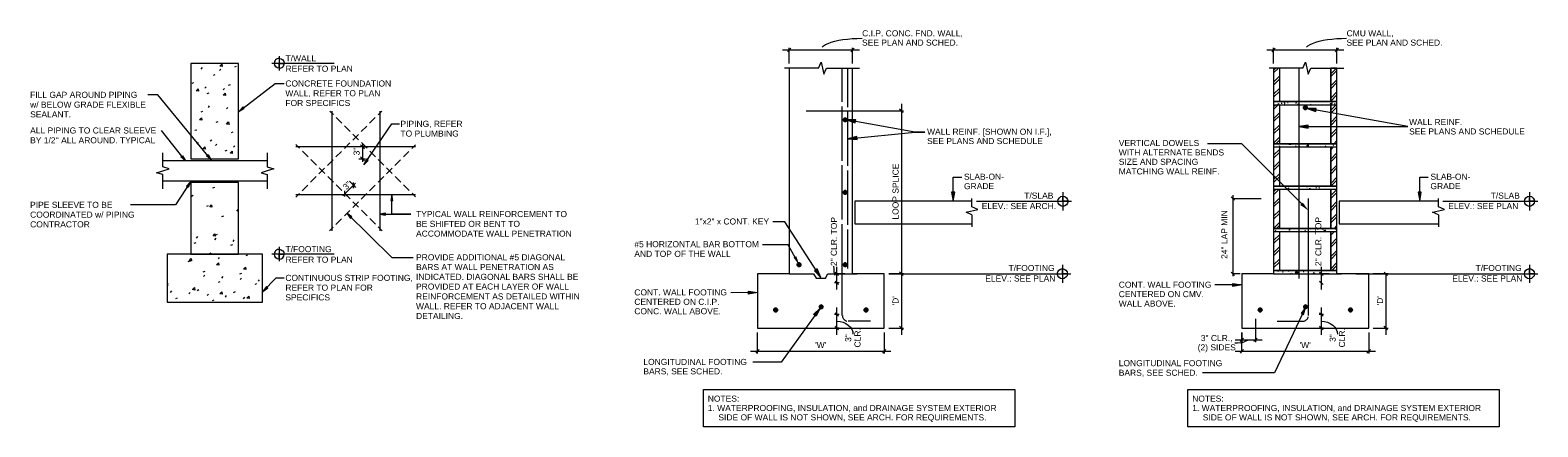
# Model space of a CAD drawing. Header units: inches. Extents: x 2 to 104, y 0 to 81.
# Tile 7 of 8: x 72.33 to 96.82, y 0 to 6.44. Entities that reach past the tile are written whole.
import ezdxf

# ---------------------------------------------------------------- set-up
doc = ezdxf.new("R2010")
doc.units = ezdxf.units.IN
doc.header["$MEASUREMENT"] = 0
doc.linetypes.add('Dash 1_8_', pattern=[0.25, 0.125, -0.125])
doc.layers.add('A-DETL', color=7, linetype='Continuous', lineweight=18, true_color=0x00a600)
for name, color, linetype, lineweight in [('A-DETL-GENF', 7, 'Continuous', 18), ('A-DETL-THIN', 7, 'Continuous', 18), ('G-ANNO-TEXT', 7, 'Continuous', 9)]:
    doc.layers.add(name, color=color, linetype=linetype, lineweight=lineweight)
doc.styles.add('Arial', font='Arial.ttf', dxfattribs={"height": 0.098425})
pattern_1 = [(45, (91.08267, 0), (-0.098995, 0.098995), []), (45, (91.08267, 0.15), (-0.098995, 0.098995), [])]
pattern_2 = [(50, (91.08267, 0), (0.286846, -0.025301), [0.03, -0.33]), (355, (91.08267, 0), (-0.055977, 0.301024), [0.024, -0.264]), (100.451, (91.10667, -0.002), (0.231849, 0.275629), [0.025, -0.28]), (46.184, (91.08267, 0.08), (0.427136, -0.066141), [0.045, -0.495]), (96.636, (91.11867, 0.074), (0.37346, 0.38977), [0.038, -0.421]), (351.184, (91.08267, 0.08), (0.37408, 0.389267), [0.036, -0.396]), (21, (91.12267, 0.06), (0.238616, -0.161194), [0.03, -0.33]), (326, (91.12267, 0.06), (0.096981, 0.29042), [0.024, -0.264]), (71.451, (91.14267, 0.047), (0.336407, 0.128668), [0.025, -0.28]), (37.5, (91.08267, 0), (0.0047326, 0.1334601), [0.013, -0.248, 0.013, -0.255, -0.265]), (37.5, (91.08267, 0), (0.0047326, 0.1334601), [-0.529, 0.013, -0.252]), (7.5, (91.08267, 0), (0.1052654, 0.1580924), [0.013, -0.14, 0.013, -0.242, -0.101]), (7.5, (91.08267, 0), (0.1052654, 0.1580924), [-0.408, 0.013, -0.088]), (327.5, (90.99367, 0), (0.2135185, -0.0091575), [0.013, -0.087, 0.013, -0.299, -0.414]), (327.5, (90.99367, 0), (0.2135185, -0.0091575), [-0.412, 0.013, -0.401]), (317.5, (90.95367, 0), (0.2332406, 0.03991), [0.013, -0.117, 0.013, -0.194, -0.294]), (317.5, (90.95367, 0), (0.2332406, 0.03991), [-0.337, 0.013, -0.281])]

msp = doc.modelspace()

# ---------------------------------------------------------------- hatches: boundary and pattern name
at = {"layer": 'A-DETL-GENF'}
h = msp.add_hatch(dxfattribs=at)
h.set_pattern_fill('FP_1', color=256, style=0, pattern_type=2)
h.set_pattern_definition(pattern_1)
h.paths.add_polyline_path([(92.524, 2.537), (92.624, 2.537), (92.624, 3.173), (92.524, 3.173)], flags=0)
h.paths.add_polyline_path([(92.624, 3.223), (92.624, 3.86), (92.524, 3.86), (92.524, 3.223)], flags=0)
h.paths.add_polyline_path([(92.524, 3.91), (92.624, 3.91), (92.624, 4.546), (92.524, 4.546)], flags=0)
h.paths.add_polyline_path([(92.624, 4.596), (92.624, 5.232), (92.524, 5.232), (92.524, 4.596)], flags=0)
h.paths.add_polyline_path([(92.524, 5.282), (92.624, 5.282), (92.624, 5.827), (92.524, 5.827)], flags=0)
h = msp.add_hatch(dxfattribs=at)
h.set_pattern_fill('FP_1', color=256, style=0, pattern_type=2)
h.set_pattern_definition(pattern_1)
h.paths.add_polyline_path([(93.453, 2.537), (93.553, 2.537), (93.553, 3.173), (93.453, 3.173)], flags=0)
h.paths.add_polyline_path([(93.553, 3.223), (93.553, 3.86), (93.453, 3.86), (93.453, 3.223)], flags=0)
h.paths.add_polyline_path([(93.453, 3.91), (93.553, 3.91), (93.553, 4.546), (93.453, 4.546)], flags=0)
h.paths.add_polyline_path([(93.553, 4.596), (93.553, 5.232), (93.453, 5.232), (93.453, 4.596)], flags=0)
h.paths.add_polyline_path([(93.453, 5.282), (93.553, 5.282), (93.553, 5.827), (93.453, 5.827)], flags=0)
for points in [[(75.721, 5.124), (75.809, 5.171), (75.788, 5.197)], [(93.041, 5.154), (93.049, 5.155), (93.057, 5.158), (93.063, 5.163), (93.068, 5.169), (93.071, 5.177), (93.072, 5.185), (93.071, 5.193), (93.068, 5.201), (93.063, 5.207), (93.057, 5.212), (93.049, 5.215), (93.041, 5.216), (93.033, 5.215), (93.026, 5.212), (93.019, 5.207), (93.014, 5.201), (93.011, 5.193), (93.01, 5.185), (93.011, 5.177), (93.014, 5.169), (93.019, 5.163), (93.026, 5.158), (93.033, 5.155)], [(93.208, 5.121), (93.218, 5.172), (93.07, 5.171), (93.093, 5.163)], [(85.568, 4.956), (85.576, 4.957), (85.584, 4.96), (85.59, 4.965), (85.595, 4.971), (85.598, 4.979), (85.599, 4.985), (85.591, 4.988), (85.599, 4.988), (85.598, 4.995), (85.595, 5.002), (85.59, 5.009), (85.584, 5.014), (85.576, 5.017), (85.568, 5.018), (85.56, 5.017), (85.553, 5.014), (85.546, 5.009), (85.541, 5.002), (85.538, 4.995), (85.537, 4.987), (85.538, 4.979), (85.541, 4.971), (85.546, 4.965), (85.553, 4.96), (85.56, 4.957)], [(85.729, 4.937), (85.739, 4.988), (85.59, 4.988), (85.652, 4.965)], [(93.088, 4.849), (93.087, 4.901), (92.941, 4.876)], [(85.762, 4.666), (85.757, 4.717), (85.613, 4.678), (85.652, 4.675)], [(75.269, 4.337), (75.221, 4.423), (75.195, 4.4)], [(74.852, 4.318), (74.806, 4.404), (74.78, 4.383)], [(77.751, 4.255), (77.82, 4.326), (77.791, 4.345)], [(74.899, 3.89), (74.937, 3.981), (74.869, 3.909)], [(78.189, 3.675), (78.223, 3.675), (78.206, 3.771)], [(85.568, 3.777), (85.576, 3.778), (85.584, 3.782), (85.59, 3.786), (85.595, 3.793), (85.598, 3.8), (85.599, 3.808), (85.598, 3.816), (85.595, 3.824), (85.59, 3.83), (85.584, 3.835), (85.576, 3.838), (85.568, 3.839), (85.56, 3.838), (85.553, 3.835), (85.546, 3.83), (85.541, 3.824), (85.538, 3.816), (85.537, 3.808), (85.538, 3.8), (85.541, 3.793), (85.546, 3.786), (85.553, 3.782), (85.56, 3.778)], [(87.322, 3.667), (87.348, 3.814), (87.295, 3.814)], [(94.897, 3.667), (94.923, 3.814), (94.87, 3.814)], [(77.534, 3.385), (77.558, 3.411), (77.477, 3.466)], [(78.104, 3.439), (78.104, 3.473), (78.008, 3.456)], [(93.091, 3.513), (93.005, 3.634), (92.967, 3.598)], [(84.82, 2.632), (84.773, 2.773), (84.728, 2.75), (84.754, 2.716)], [(84.818, 2.602), (84.826, 2.603), (84.834, 2.606), (84.84, 2.611), (84.845, 2.618), (84.848, 2.625), (84.849, 2.633), (84.848, 2.641), (84.845, 2.649), (84.84, 2.655), (84.834, 2.66), (84.826, 2.663), (84.818, 2.664), (84.81, 2.663), (84.819, 2.633), (84.8, 2.658), (84.796, 2.655), (84.791, 2.649), (84.788, 2.641), (84.787, 2.632), (84.788, 2.625), (84.791, 2.618), (84.796, 2.611), (84.803, 2.606), (84.81, 2.603)], [(85.171, 2.426), (85.114, 2.564), (85.071, 2.534), (85.148, 2.451)], [(85.568, 2.602), (85.576, 2.603), (85.584, 2.606), (85.59, 2.611), (85.595, 2.618), (85.598, 2.625), (85.599, 2.633), (85.598, 2.641), (85.595, 2.649), (85.59, 2.655), (85.584, 2.66), (85.576, 2.663), (85.568, 2.664), (85.56, 2.663), (85.553, 2.66), (85.546, 2.655), (85.541, 2.649), (85.538, 2.641), (85.537, 2.633), (85.538, 2.625), (85.541, 2.618), (85.546, 2.611), (85.553, 2.606), (85.56, 2.603)], [(76.112, 2.201), (76.191, 2.258), (76.167, 2.282)], [(83.995, 2.154), (84.142, 2.181), (83.995, 2.205)], [(91.862, 2.279), (92.009, 2.306), (91.862, 2.33)], [(85.177, 1.919), (85.185, 1.92), (85.192, 1.923), (85.199, 1.928), (85.204, 1.934), (85.207, 1.942), (85.208, 1.95), (85.207, 1.958), (85.204, 1.965), (85.199, 1.972), (85.192, 1.977), (85.185, 1.98), (85.177, 1.981), (85.169, 1.98), (85.161, 1.977), (85.155, 1.972), (85.15, 1.965), (85.147, 1.958), (85.146, 1.95), (85.147, 1.942), (85.15, 1.934), (85.156, 1.927), (85.159, 1.93), (85.157, 1.926), (85.161, 1.923), (85.169, 1.92)], [(93.044, 1.919), (93.052, 1.92), (93.059, 1.923), (93.066, 1.928), (93.071, 1.934), (93.074, 1.942), (93.075, 1.95), (93.074, 1.958), (93.071, 1.965), (93.066, 1.972), (93.059, 1.977), (93.052, 1.98), (93.044, 1.981), (93.036, 1.98), (93.028, 1.977), (93.022, 1.972), (93.017, 1.965), (93.014, 1.958), (93.013, 1.95), (93.014, 1.942), (93.017, 1.934), (93.022, 1.928), (93.028, 1.923), (93.036, 1.92)], [(84.438, 1.868), (84.446, 1.869), (84.454, 1.872), (84.46, 1.877), (84.465, 1.883), (84.468, 1.891), (84.469, 1.899), (84.468, 1.907), (84.465, 1.915), (84.46, 1.921), (84.454, 1.926), (84.446, 1.929), (84.438, 1.93), (84.43, 1.929), (84.423, 1.926), (84.416, 1.921), (84.411, 1.915), (84.408, 1.907), (84.407, 1.899), (84.408, 1.891), (84.411, 1.883), (84.416, 1.877), (84.423, 1.872), (84.43, 1.869)], [(85.094, 1.795), (85.159, 1.93), (85.051, 1.827)], [(85.906, 1.868), (85.914, 1.869), (85.922, 1.872), (85.928, 1.877), (85.933, 1.883), (85.936, 1.891), (85.937, 1.899), (85.936, 1.907), (85.933, 1.915), (85.928, 1.921), (85.922, 1.926), (85.914, 1.929), (85.906, 1.93), (85.898, 1.929), (85.891, 1.926), (85.884, 1.921), (85.879, 1.915), (85.876, 1.907), (85.875, 1.899), (85.876, 1.891), (85.879, 1.883), (85.884, 1.877), (85.891, 1.872), (85.898, 1.869)], [(92.306, 1.868), (92.314, 1.869), (92.321, 1.872), (92.328, 1.877), (92.332, 1.883), (92.336, 1.891), (92.337, 1.899), (92.336, 1.907), (92.332, 1.915), (92.328, 1.921), (92.321, 1.926), (92.314, 1.929), (92.306, 1.93), (92.298, 1.929), (92.29, 1.926), (92.284, 1.921), (92.279, 1.915), (92.276, 1.907), (92.275, 1.899), (92.276, 1.891), (92.279, 1.883), (92.284, 1.877), (92.29, 1.872), (92.298, 1.869)], [(93.773, 1.868), (93.781, 1.869), (93.789, 1.872), (93.795, 1.877), (93.8, 1.883), (93.803, 1.891), (93.804, 1.899), (93.803, 1.907), (93.8, 1.915), (93.795, 1.921), (93.789, 1.926), (93.781, 1.929), (93.773, 1.93), (93.765, 1.929), (93.758, 1.926), (93.751, 1.921), (93.747, 1.915), (93.743, 1.907), (93.742, 1.899), (93.743, 1.891), (93.747, 1.883), (93.751, 1.877), (93.758, 1.872), (93.765, 1.869)]]:
    msp.add_hatch(color=256, dxfattribs=at).paths.add_polyline_path(points, flags=0)
at = {"layer": 'A-DETL-GENF', "true_color": 0x808080}
h = msp.add_hatch(dxfattribs=at)
h.set_pattern_fill('FP_2', color=8, style=0, pattern_type=2)
h.set_pattern_definition(pattern_2)
h.paths.add_polyline_path([(93.553, 5.232), (93.553, 5.282), (92.524, 5.282), (92.524, 5.232), (93.373, 5.232)], flags=0)
h = msp.add_hatch(dxfattribs=at)
h.set_pattern_fill('FP_2', color=8, style=0, pattern_type=2)
h.set_pattern_definition(pattern_2)
h.paths.add_polyline_path([(93.553, 4.546), (93.553, 4.596), (92.524, 4.596), (92.524, 4.546), (93.373, 4.546)], flags=0)
h = msp.add_hatch(dxfattribs=at)
h.set_pattern_fill('FP_2', color=8, style=0, pattern_type=2)
h.set_pattern_definition(pattern_2)
h.paths.add_polyline_path([(93.553, 3.86), (93.553, 3.91), (92.524, 3.91), (92.524, 3.86), (93.373, 3.86)], flags=0)
h = msp.add_hatch(dxfattribs=at)
h.set_pattern_fill('FP_2', color=8, style=0, pattern_type=2)
h.set_pattern_definition(pattern_2)
h.paths.add_polyline_path([(93.553, 3.173), (93.553, 3.223), (92.524, 3.223), (92.524, 3.173), (93.373, 3.173)], flags=0)
h = msp.add_hatch(dxfattribs=at)
h.set_pattern_fill('FP_2', color=8, style=0, pattern_type=2)
h.set_pattern_definition(pattern_2)
h.paths.add_polyline_path([(93.553, 2.487), (93.553, 2.537), (92.524, 2.537), (92.524, 2.487), (93.373, 2.487)], flags=0)
at = {"layer": 'G-ANNO-TEXT'}
msp.add_hatch(color=256, dxfattribs=at).paths.add_polyline_path([(93.041, 1.94), (92.972, 1.842), (93.01, 1.824)], flags=0)

# ---------------------------------------------------------------- linework, layer by layer
at = {"layer": 'A-DETL', "color": 7}
for p, q in [((84.657, 6.121), (84.657, 6.158)), ((84.684, 6.148), (84.657, 6.121)), ((85.192, 6.166), (85.216, 6.187)), ((85.216, 6.187), (85.249, 6.209)), ((85.249, 6.209), (85.29, 6.228)), ((85.29, 6.228), (85.341, 6.246)), ((85.341, 6.246), (85.398, 6.262)), ((85.398, 6.262), (85.463, 6.278)), ((85.463, 6.278), (85.531, 6.289)), ((85.531, 6.289), (85.606, 6.297)), ((85.606, 6.297), (85.682, 6.305)), ((85.682, 6.305), (85.762, 6.309)), ((85.686, 6.121), (85.686, 6.158)), ((85.713, 6.148), (85.686, 6.121)), ((85.762, 6.309), (85.843, 6.311)), ((92.524, 6.121), (92.524, 6.158)), ((92.552, 6.148), (92.524, 6.121)), ((93.059, 6.166), (93.083, 6.187)), ((93.083, 6.187), (93.116, 6.209)), ((93.116, 6.209), (93.157, 6.228)), ((93.157, 6.228), (93.208, 6.246)), ((93.208, 6.246), (93.265, 6.262)), ((93.265, 6.262), (93.33, 6.278)), ((93.33, 6.278), (93.398, 6.289)), ((93.398, 6.289), (93.473, 6.297)), ((93.473, 6.297), (93.549, 6.305)), ((93.549, 6.305), (93.63, 6.309)), ((93.553, 6.121), (93.553, 6.158)), ((93.581, 6.148), (93.553, 6.121)), ((93.63, 6.309), (93.71, 6.311)), ((75.717, 5.903), (74.942, 5.903)), ((74.942, 5.903), (74.942, 4.354)), ((75.414, 5.86), (75.445, 5.893)), ((75.445, 5.893), (75.45, 5.855)), ((75.717, 4.354), (75.717, 5.903)), ((76.605, 5.903), (76.258, 5.903)), ((76.376, 5.903), (76.295, 5.903)), ((76.376, 6.022), (76.376, 5.788)), ((76.376, 5.984), (76.376, 5.903)), ((76.376, 5.824), (76.376, 5.903)), ((76.376, 5.903), (76.455, 5.903)), ((77.267, 5.903), (76.605, 5.903)), ((84.547, 6.121), (85.798, 6.121)), ((84.657, 6.121), (84.63, 6.093)), ((84.657, 5.901), (84.657, 6.121)), ((85.133, 5.827), (85.178, 5.923)), ((85.178, 5.923), (85.219, 5.73)), ((85.686, 6.121), (85.659, 6.093)), ((85.686, 5.901), (85.686, 6.121)), ((92.415, 6.121), (93.665, 6.121)), ((92.524, 6.121), (92.497, 6.093)), ((92.524, 5.901), (92.524, 6.121)), ((93, 5.827), (93.045, 5.923)), ((93.045, 5.923), (93.087, 5.73)), ((93.553, 6.121), (93.526, 6.093)), ((93.553, 5.901), (93.553, 6.121)), ((75.111, 5.812), (75.131, 5.836)), ((75.309, 5.713), (75.338, 5.725)), ((75.407, 5.786), (75.428, 5.81)), ((75.45, 5.855), (75.414, 5.86)), ((75.655, 5.848), (75.684, 5.858)), ((84.94, 5.827), (84.584, 5.827)), ((84.657, 5.827), (84.657, 2.487)), ((85.133, 5.827), (84.94, 5.827)), ((85.219, 5.73), (85.262, 5.827)), ((85.262, 5.827), (85.798, 5.827)), ((85.521, 5.278), (85.521, 5.827)), ((85.613, 5.194), (85.613, 5.827)), ((85.686, 2.487), (85.686, 5.827)), ((92.807, 5.827), (92.451, 5.827)), ((92.524, 5.827), (92.524, 2.487)), ((92.624, 5.282), (92.624, 5.827)), ((93, 5.827), (92.807, 5.827)), ((92.941, 2.409), (92.941, 5.827)), ((93.087, 5.73), (93.13, 5.827)), ((93.13, 5.827), (93.665, 5.827)), ((93.453, 5.282), (93.453, 5.827)), ((93.553, 2.487), (93.553, 5.827)), ((74.309, 5.391), (74.24, 5.391)), ((74.404, 5.391), (74.309, 5.391)), ((75.269, 4.336), (74.404, 5.391)), ((74.961, 5.581), (74.99, 5.591)), ((75.028, 5.457), (75.059, 5.491)), ((75.064, 5.451), (75.028, 5.457)), ((75.059, 5.491), (75.064, 5.451)), ((75.168, 5.5), (75.188, 5.524)), ((75.207, 5.414), (75.236, 5.426)), ((75.464, 5.474), (75.485, 5.498)), ((75.467, 5.389), (75.5, 5.422)), ((75.505, 5.383), (75.467, 5.389)), ((75.5, 5.422), (75.505, 5.383)), ((75.555, 5.548), (75.585, 5.558)), ((75.721, 5.124), (76.312, 5.577)), ((76.312, 5.577), (76.458, 5.577)), ((75.226, 5.189), (75.245, 5.214)), ((75.522, 5.164), (75.542, 5.188)), ((75.788, 5.197), (75.721, 5.124)), ((75.721, 5.124), (75.809, 5.171)), ((75.809, 5.171), (75.788, 5.197)), ((85.521, 4.322), (85.521, 5.205)), ((86.48, 5.135), (86.452, 5.162)), ((86.48, 5.245), (86.48, 2.487)), ((92.624, 4.596), (92.624, 5.232)), ((94.707, 4.876), (93.069, 5.172)), ((93.069, 5.172), (93.208, 5.121)), ((93.218, 5.172), (93.069, 5.172)), ((93.208, 5.121), (93.218, 5.172)), ((93.453, 4.596), (93.453, 5.232)), ((75.081, 4.986), (75.114, 5.019)), ((75.119, 4.981), (75.081, 4.986)), ((75.107, 5.114), (75.137, 5.126)), ((75.114, 5.019), (75.119, 4.981)), ((75.354, 4.948), (75.383, 4.959)), ((75.522, 4.917), (75.555, 4.952)), ((75.561, 4.912), (75.522, 4.917)), ((75.555, 4.952), (75.561, 4.912)), ((77.255, 5.072), (77.199, 5.127)), ((77.232, 5.127), (77.232, 3.183)), ((77.391, 4.935), (77.3, 5.026)), ((77.751, 4.255), (78.206, 4.921)), ((77.844, 4.931), (77.935, 5.022)), ((77.982, 5.069), (78.04, 5.127)), ((78.008, 5.127), (78.008, 3.183)), ((78.206, 4.921), (78.33, 4.921)), ((84.933, 5.135), (86.48, 5.135)), ((86.697, 4.788), (85.59, 4.988)), ((85.59, 4.988), (85.729, 4.937)), ((85.739, 4.988), (85.59, 4.988)), ((85.613, 4.237), (85.613, 5.119)), ((85.729, 4.937), (85.739, 4.988)), ((86.507, 5.107), (86.48, 5.135)), ((86.48, 5.135), (86.517, 5.135)), ((93.087, 4.901), (92.941, 4.876)), ((93.088, 4.849), (93.087, 4.901)), ((74.852, 4.318), (74.463, 4.812)), ((75.007, 4.816), (75.037, 4.826)), ((75.254, 4.648), (75.283, 4.659)), ((75.6, 4.781), (75.629, 4.793)), ((77.529, 4.798), (77.437, 4.89)), ((77.57, 4.657), (77.661, 4.748)), ((77.665, 4.661), (77.573, 4.752)), ((77.708, 4.795), (77.799, 4.886)), ((85.613, 4.678), (86.697, 4.788)), ((85.757, 4.717), (85.613, 4.678)), ((85.613, 4.678), (85.762, 4.666)), ((85.762, 4.666), (85.757, 4.717)), ((86.697, 4.788), (86.86, 4.788)), ((86.86, 4.788), (86.697, 4.788)), ((92.941, 4.876), (93.088, 4.849)), ((92.941, 4.876), (94.707, 4.876)), ((74.487, 4.321), (74.487, 4.45)), ((75.043, 4.593), (75.064, 4.617)), ((75.137, 4.516), (75.169, 4.548)), ((75.173, 4.509), (75.137, 4.516)), ((75.169, 4.548), (75.173, 4.509)), ((75.195, 4.4), (75.221, 4.423)), ((75.221, 4.423), (75.269, 4.336)), ((75.34, 4.567), (75.361, 4.592)), ((75.5, 4.481), (75.529, 4.493)), ((75.578, 4.447), (75.61, 4.48)), ((75.614, 4.442), (75.578, 4.447)), ((75.61, 4.48), (75.614, 4.442)), ((75.636, 4.542), (75.657, 4.566)), ((76.183, 4.45), (76.183, 4.321)), ((76.707, 4.524), (76.644, 4.586)), ((78.588, 4.547), (76.644, 4.547)), ((76.844, 4.386), (76.753, 4.478)), ((77.296, 4.383), (77.387, 4.474)), ((77.434, 4.521), (77.525, 4.612)), ((77.727, 4.547), (77.694, 4.579)), ((77.802, 4.524), (77.711, 4.616)), ((77.727, 4.6), (77.727, 4.304)), ((77.76, 4.514), (77.727, 4.547)), ((77.727, 4.547), (77.78, 4.547)), ((77.939, 4.386), (77.847, 4.478)), ((78.392, 4.383), (78.483, 4.474)), ((78.53, 4.521), (78.588, 4.579)), ((92.008, 4.596), (91.451, 4.596)), ((92.008, 4.596), (92.987, 3.617)), ((92.624, 3.91), (92.624, 4.546)), ((93.453, 3.91), (93.453, 4.546)), ((74.487, 4.221), (74.487, 4.321)), ((76.183, 4.321), (74.487, 4.321)), ((74.59, 4.192), (74.487, 4.221)), ((74.487, 4.159), (74.59, 4.192)), ((74.78, 4.383), (74.806, 4.404)), ((74.852, 4.318), (74.78, 4.383)), ((74.806, 4.404), (74.852, 4.318)), ((74.942, 4.354), (75.717, 4.354)), ((75.269, 4.336), (75.195, 4.4)), ((76.183, 4.321), (76.183, 4.221)), ((76.183, 4.221), (76.286, 4.192)), ((76.286, 4.192), (76.183, 4.159)), ((76.981, 4.25), (76.889, 4.342)), ((77.022, 4.109), (77.113, 4.2)), ((77.117, 4.114), (77.027, 4.205)), ((77.16, 4.247), (77.251, 4.338)), ((77.668, 4.352), (77.727, 4.352)), ((77.727, 4.352), (77.694, 4.385)), ((77.76, 4.321), (77.727, 4.352)), ((77.727, 4.352), (77.775, 4.352)), ((77.791, 4.345), (77.751, 4.255)), ((77.751, 4.255), (77.82, 4.326)), ((77.82, 4.326), (77.791, 4.345)), ((78.077, 4.25), (77.985, 4.342)), ((78.118, 4.109), (78.209, 4.2)), ((78.213, 4.114), (78.121, 4.205)), ((78.256, 4.247), (78.347, 4.338)), ((85.521, 3.367), (85.521, 4.249)), ((85.613, 3.281), (85.613, 4.163)), ((74.385, 4.126), (74.487, 4.159)), ((74.487, 4.097), (74.385, 4.126)), ((74.487, 3.997), (74.487, 4.097)), ((74.487, 3.868), (74.487, 3.997)), ((74.487, 3.997), (76.183, 3.997)), ((74.937, 3.981), (74.692, 3.604)), ((74.869, 3.909), (74.937, 3.981)), ((74.937, 3.981), (74.899, 3.89)), ((75.717, 3.966), (74.942, 3.966)), ((74.942, 3.966), (74.942, 2.803)), ((75.717, 2.803), (75.717, 3.966)), ((76.183, 4.159), (76.081, 4.126)), ((76.081, 4.126), (76.183, 4.097)), ((76.183, 4.097), (76.183, 3.997)), ((76.183, 3.997), (76.183, 3.868)), ((76.748, 3.835), (76.839, 3.926)), ((76.886, 3.973), (76.977, 4.064)), ((77.255, 3.976), (77.163, 4.068)), ((77.391, 3.84), (77.3, 3.931)), ((77.615, 3.959), (77.41, 3.752)), ((77.517, 3.988), (77.58, 3.925)), ((77.58, 3.925), (77.58, 3.969)), ((77.58, 3.878), (77.58, 3.925)), ((77.58, 3.925), (77.615, 3.89)), ((77.844, 3.835), (77.935, 3.926)), ((77.982, 3.973), (78.073, 4.064)), ((78.351, 3.976), (78.259, 4.068)), ((78.487, 3.84), (78.396, 3.931)), ((87.322, 3.667), (87.322, 4.057)), ((87.322, 4.057), (87.46, 4.057)), ((94.897, 3.667), (94.897, 4.057)), ((94.897, 4.057), (95.034, 4.057)), ((74.899, 3.89), (74.869, 3.909)), ((74.952, 3.749), (74.981, 3.761)), ((75.299, 3.883), (75.328, 3.894)), ((76.644, 3.732), (76.703, 3.79)), ((78.588, 3.771), (76.644, 3.771)), ((77.529, 3.702), (77.437, 3.794)), ((77.444, 3.787), (77.444, 3.833)), ((77.444, 3.742), (77.444, 3.787)), ((77.444, 3.787), (77.479, 3.752)), ((77.708, 3.699), (77.799, 3.79)), ((78.206, 3.771), (78.189, 3.675)), ((78.189, 3.675), (78.223, 3.675)), ((78.206, 3.456), (78.206, 3.771)), ((78.223, 3.675), (78.206, 3.771)), ((78.588, 3.738), (78.533, 3.794)), ((87.348, 3.814), (87.295, 3.814)), ((87.295, 3.814), (87.322, 3.667)), ((87.322, 3.667), (87.348, 3.814)), ((87.626, 3.571), (87.626, 3.71)), ((89.104, 3.81), (89.104, 3.516)), ((89.104, 3.663), (89.104, 3.745)), ((91.862, 3.71), (91.834, 3.738)), ((91.862, 3.765), (91.862, 2.45)), ((91.889, 3.683), (91.862, 3.71)), ((91.862, 3.71), (92.325, 3.71)), ((92.624, 3.223), (92.624, 3.86)), ((93.091, 2.34), (93.091, 3.71)), ((93.453, 3.223), (93.453, 3.86)), ((94.923, 3.814), (94.87, 3.814)), ((94.87, 3.814), (94.897, 3.667)), ((94.897, 3.667), (94.923, 3.814)), ((95.201, 3.571), (95.201, 3.71)), ((96.679, 3.81), (96.679, 3.516)), ((96.679, 3.663), (96.679, 3.745)), ((74.59, 3.604), (73.959, 3.604)), ((74.692, 3.604), (74.59, 3.604)), ((75.199, 3.583), (75.228, 3.594)), ((75.247, 3.573), (75.278, 3.606)), ((75.283, 3.568), (75.247, 3.573)), ((75.278, 3.606), (75.283, 3.568)), ((75.445, 3.416), (75.474, 3.428)), ((75.688, 3.504), (75.717, 3.535)), ((77.434, 3.425), (77.525, 3.516)), ((77.477, 3.466), (77.534, 3.385)), ((77.558, 3.411), (77.477, 3.466)), ((77.477, 3.466), (78.206, 2.753)), ((77.57, 3.561), (77.661, 3.652)), ((77.665, 3.566), (77.573, 3.657)), ((77.802, 3.428), (77.711, 3.52)), ((78.104, 3.473), (78.008, 3.456)), ((78.008, 3.456), (78.104, 3.439)), ((78.008, 3.456), (78.511, 3.456)), ((78.104, 3.439), (78.104, 3.473)), ((78.511, 3.456), (78.206, 3.456)), ((87.626, 3.663), (85.723, 3.663)), ((85.723, 3.663), (85.723, 3.296)), ((87.53, 3.487), (87.723, 3.528)), ((87.626, 3.442), (87.53, 3.487)), ((87.723, 3.528), (87.626, 3.571)), ((87.626, 3.442), (87.626, 3.249)), ((87.699, 3.663), (88.967, 3.663)), ((88.967, 3.663), (89.241, 3.663)), ((89.022, 3.663), (89.104, 3.663)), ((89.104, 3.663), (89.104, 3.581)), ((89.186, 3.663), (89.104, 3.663)), ((92.967, 3.598), (93.005, 3.634)), ((95.201, 3.663), (93.591, 3.663)), ((93.591, 3.663), (93.591, 3.296)), ((95.104, 3.487), (95.298, 3.528)), ((95.201, 3.442), (95.104, 3.487)), ((95.298, 3.528), (95.201, 3.571)), ((95.201, 3.442), (95.201, 3.249)), ((95.274, 3.663), (96.542, 3.663)), ((96.542, 3.663), (96.816, 3.663)), ((96.596, 3.663), (96.679, 3.663)), ((96.679, 3.663), (96.679, 3.581)), ((96.761, 3.663), (96.679, 3.663)), ((77.192, 3.183), (77.251, 3.242)), ((77.296, 3.287), (77.387, 3.378)), ((77.534, 3.385), (77.558, 3.411)), ((77.939, 3.292), (77.847, 3.383)), ((78.047, 3.183), (77.985, 3.246)), ((84.588, 3.33), (84.391, 3.33)), ((85.171, 2.426), (84.588, 3.33)), ((85.521, 2.34), (85.521, 3.293)), ((85.613, 2.573), (85.613, 3.208)), ((85.723, 3.296), (87.626, 3.296)), ((93.591, 3.296), (95.201, 3.296)), ((74.997, 2.984), (75.026, 2.994)), ((75.033, 3.065), (75.054, 3.089)), ((75.302, 3.102), (75.333, 3.135)), ((75.338, 3.096), (75.302, 3.102)), ((75.33, 3.039), (75.35, 3.063)), ((75.333, 3.135), (75.338, 3.096)), ((75.345, 3.116), (75.374, 3.128)), ((75.592, 2.951), (75.621, 2.961)), ((75.626, 3.013), (75.647, 3.037)), ((84.642, 2.955), (84.222, 2.955)), ((84.82, 2.632), (84.642, 2.955)), ((92.624, 2.537), (92.624, 3.173)), ((93.453, 2.537), (93.453, 3.173)), ((76.103, 2.803), (74.554, 2.803)), ((74.554, 2.803), (74.554, 2.027)), ((74.897, 2.684), (74.933, 2.697)), ((74.914, 2.699), (74.947, 2.732)), ((74.952, 2.694), (74.914, 2.699)), ((74.942, 2.803), (75.717, 2.803)), ((74.947, 2.732), (74.952, 2.694)), ((75.243, 2.817), (75.273, 2.828)), ((75.388, 2.728), (75.407, 2.753)), ((75.838, 2.784), (75.867, 2.794)), ((76.103, 2.027), (76.103, 2.803)), ((76.605, 2.803), (76.258, 2.803)), ((76.376, 2.803), (76.298, 2.803)), ((76.376, 2.922), (76.376, 2.689)), ((76.376, 2.884), (76.376, 2.803)), ((76.376, 2.723), (76.376, 2.803)), ((76.376, 2.803), (76.458, 2.803)), ((77.267, 2.803), (76.605, 2.803)), ((78.206, 2.753), (78.551, 2.753)), ((75.143, 2.516), (75.173, 2.529)), ((75.149, 2.443), (75.169, 2.466)), ((75.355, 2.63), (75.388, 2.665)), ((75.393, 2.625), (75.355, 2.63)), ((75.388, 2.665), (75.393, 2.625)), ((75.738, 2.484), (75.767, 2.496)), ((75.796, 2.563), (75.829, 2.596)), ((75.835, 2.556), (75.796, 2.563)), ((75.829, 2.596), (75.835, 2.556)), ((84.657, 2.487), (84.142, 2.487)), ((84.142, 2.487), (84.142, 1.605)), ((84.657, 2.487), (85.055, 2.487)), ((85.055, 2.487), (85.098, 2.413)), ((85.114, 2.564), (85.071, 2.534)), ((85.071, 2.534), (85.171, 2.426)), ((85.171, 2.426), (85.114, 2.564)), ((85.245, 2.413), (85.288, 2.487)), ((85.288, 2.487), (85.76, 2.487)), ((85.386, 2.567), (85.384, 2.611)), ((85.39, 2.524), (85.386, 2.567)), ((85.396, 2.487), (85.39, 2.524)), ((85.404, 2.456), (85.396, 2.487)), ((85.433, 2.487), (85.396, 2.487)), ((85.404, 2.515), (85.433, 2.487)), ((85.433, 2.23), (85.433, 2.597)), ((85.433, 2.487), (85.461, 2.46)), ((85.559, 2.487), (85.433, 2.487)), ((86.201, 2.487), (85.686, 2.487)), ((86.201, 1.605), (86.201, 2.487)), ((86.48, 2.487), (86.274, 2.487)), ((86.274, 2.487), (88.959, 2.487)), ((86.48, 2.487), (86.452, 2.515)), ((86.507, 2.46), (86.48, 2.487)), ((86.517, 2.487), (86.48, 2.487)), ((86.48, 2.487), (86.48, 1.493)), ((88.959, 2.487), (89.231, 2.487)), ((89.012, 2.487), (89.094, 2.487)), ((89.094, 2.634), (89.094, 2.34)), ((89.094, 2.487), (89.094, 2.569)), ((89.094, 2.487), (89.094, 2.405)), ((89.177, 2.487), (89.094, 2.487)), ((91.862, 2.487), (91.834, 2.515)), ((91.889, 2.46), (91.862, 2.487)), ((91.98, 2.487), (91.862, 2.487)), ((92.524, 2.487), (92.009, 2.487)), ((92.009, 2.487), (92.009, 1.605)), ((92.524, 2.487), (92.922, 2.487)), ((92.922, 2.487), (93.628, 2.487)), ((93.271, 2.515), (93.301, 2.487)), ((93.301, 2.23), (93.301, 2.597)), ((93.426, 2.487), (93.301, 2.487)), ((93.301, 2.487), (93.328, 2.46)), ((94.069, 2.487), (93.553, 2.487)), ((93.859, 2.487), (96.544, 2.487)), ((94.069, 1.605), (94.069, 2.487)), ((94.347, 2.487), (94.141, 2.487)), ((94.347, 2.487), (94.32, 2.515)), ((94.374, 2.46), (94.347, 2.487)), ((94.384, 2.487), (94.347, 2.487)), ((94.347, 2.487), (94.347, 1.493)), ((96.544, 2.487), (96.816, 2.487)), ((96.596, 2.487), (96.679, 2.487)), ((96.679, 2.634), (96.679, 2.34)), ((96.679, 2.487), (96.679, 2.569)), ((96.679, 2.487), (96.679, 2.405)), ((96.761, 2.487), (96.679, 2.487)), ((74.561, 2.331), (74.564, 2.291)), ((74.613, 2.184), (74.633, 2.208)), ((74.969, 2.229), (75.002, 2.262)), ((75.006, 2.222), (74.969, 2.229)), ((75.002, 2.262), (75.006, 2.222)), ((75.043, 2.217), (75.073, 2.229)), ((75.39, 2.351), (75.419, 2.362)), ((75.445, 2.417), (75.466, 2.441)), ((75.741, 2.391), (75.762, 2.415)), ((75.984, 2.318), (76.014, 2.329)), ((76.038, 2.365), (76.058, 2.389)), ((76.112, 2.201), (76.327, 2.42)), ((76.167, 2.282), (76.112, 2.201)), ((76.112, 2.201), (76.191, 2.258)), ((76.191, 2.258), (76.167, 2.282)), ((76.327, 2.42), (76.458, 2.42)), ((83.995, 2.154), (83.995, 2.205)), ((83.995, 2.205), (84.142, 2.181)), ((85.098, 2.413), (85.245, 2.413)), ((85.433, 2.34), (85.396, 2.34)), ((85.404, 2.368), (85.433, 2.34)), ((85.433, 2.34), (85.461, 2.313)), ((85.467, 2.34), (85.433, 2.34)), ((85.521, 1.809), (85.521, 2.34)), ((92.009, 2.306), (91.572, 2.306)), ((91.862, 2.279), (91.862, 2.33)), ((91.862, 2.33), (92.009, 2.306)), ((92.009, 2.306), (91.862, 2.279)), ((93.091, 1.81), (93.091, 2.34)), ((93.271, 2.368), (93.301, 2.34)), ((93.301, 2.34), (93.328, 2.313)), ((74.554, 2.027), (76.103, 2.027)), ((74.695, 2.084), (74.725, 2.096)), ((74.909, 2.158), (74.93, 2.182)), ((75.205, 2.132), (75.226, 2.156)), ((75.29, 2.051), (75.319, 2.061)), ((75.411, 2.16), (75.443, 2.192)), ((75.447, 2.155), (75.411, 2.16)), ((75.443, 2.192), (75.447, 2.155)), ((75.502, 2.106), (75.522, 2.131)), ((75.636, 2.184), (75.666, 2.196)), ((75.798, 2.081), (75.819, 2.105)), ((75.852, 2.091), (75.885, 2.125)), ((75.888, 2.086), (75.852, 2.091)), ((75.885, 2.125), (75.888, 2.086)), ((84.142, 2.181), (83.708, 2.175)), ((84.142, 2.181), (83.995, 2.154)), ((85.159, 1.93), (84.528, 1.05)), ((85.051, 1.827), (85.159, 1.93)), ((85.094, 1.795), (85.051, 1.827)), ((85.159, 1.93), (85.094, 1.795)), ((85.433, 1.825), (85.396, 1.825)), ((85.404, 1.852), (85.433, 1.825)), ((85.433, 1.493), (85.433, 1.936)), ((85.433, 1.825), (85.461, 1.797)), ((85.467, 1.825), (85.433, 1.825)), ((85.433, 1.715), (85.484, 1.711)), ((85.98, 1.715), (85.616, 1.715)), ((92.23, 1.752), (92.23, 1.415)), ((92.582, 1.715), (92.995, 1.715)), ((93.301, 1.825), (93.263, 1.825)), ((93.271, 1.852), (93.301, 1.825)), ((93.301, 1.493), (93.301, 1.936)), ((93.301, 1.825), (93.328, 1.797)), ((93.334, 1.825), (93.301, 1.825)), ((93.301, 1.715), (93.351, 1.711)), ((84.142, 1.605), (86.201, 1.605)), ((84.142, 1.227), (84.142, 1.531)), ((85.433, 1.605), (85.396, 1.605)), ((85.404, 1.633), (85.433, 1.605)), ((85.433, 1.605), (85.461, 1.578)), ((85.467, 1.605), (85.433, 1.605)), ((85.484, 1.711), (85.533, 1.699)), ((85.533, 1.699), (85.578, 1.68)), ((85.578, 1.68), (85.617, 1.652)), ((85.617, 1.652), (85.651, 1.621)), ((85.651, 1.621), (85.674, 1.584)), ((85.674, 1.584), (85.69, 1.544)), ((85.69, 1.544), (85.694, 1.503)), ((86.201, 1.531), (86.201, 1.227)), ((86.274, 1.605), (86.48, 1.605)), ((86.48, 1.605), (86.452, 1.633)), ((86.507, 1.578), (86.48, 1.605)), ((86.48, 1.605), (86.517, 1.605)), ((92.009, 1.605), (94.069, 1.605)), ((92.009, 1.227), (92.009, 1.531)), ((92.009, 1.227), (92.009, 1.531)), ((92.009, 1.531), (92.009, 1.415)), ((93.301, 1.605), (93.263, 1.605)), ((93.271, 1.633), (93.301, 1.605)), ((93.301, 1.605), (93.328, 1.578)), ((93.334, 1.605), (93.301, 1.605)), ((93.351, 1.711), (93.4, 1.699)), ((93.4, 1.699), (93.446, 1.68)), ((93.446, 1.68), (93.485, 1.652)), ((93.485, 1.652), (93.518, 1.621)), ((93.518, 1.621), (93.542, 1.584)), ((93.542, 1.584), (93.557, 1.544)), ((93.557, 1.544), (93.561, 1.503)), ((94.069, 1.531), (94.069, 1.227)), ((94.141, 1.605), (94.347, 1.605)), ((94.347, 1.605), (94.32, 1.633)), ((94.374, 1.578), (94.347, 1.605)), ((94.347, 1.605), (94.384, 1.605)), ((84.032, 1.227), (86.311, 1.227)), ((84.142, 1.227), (84.114, 1.199)), ((84.169, 1.254), (84.142, 1.227)), ((84.142, 1.19), (84.142, 1.227)), ((86.201, 1.227), (86.174, 1.199)), ((86.229, 1.254), (86.201, 1.227)), ((86.201, 1.227), (86.201, 1.19)), ((91.936, 1.36), (91.893, 1.36)), ((91.899, 1.415), (92.34, 1.415)), ((91.899, 1.227), (94.179, 1.227)), ((91.989, 1.366), (91.936, 1.36)), ((92.009, 1.415), (91.981, 1.388)), ((92.009, 1.227), (91.981, 1.199)), ((92.036, 1.442), (92.009, 1.415)), ((92.009, 1.415), (92.009, 1.378)), ((92.036, 1.254), (92.009, 1.227)), ((92.114, 1.408), (92.046, 1.381)), ((92.23, 1.415), (92.203, 1.388)), ((92.258, 1.442), (92.23, 1.415)), ((92.23, 1.415), (92.23, 1.378)), ((94.069, 1.227), (94.041, 1.199)), ((94.096, 1.254), (94.069, 1.227)), ((94.069, 1.227), (94.069, 1.19)), ((84.371, 1.05), (84.065, 1.05)), ((84.528, 1.05), (84.371, 1.05)), ((83.264, 0.606), (88.32, 0.606)), ((83.264, 0), (83.264, 0.606)), ((88.32, 0.606), (88.32, 0)), ((91.131, 0.606), (96.187, 0.606)), ((91.131, 0), (91.131, 0.606)), ((96.187, 0.606), (96.187, 0)), ((88.32, 0), (83.264, 0)), ((96.187, 0), (91.131, 0))]:
    msp.add_line(p, q, dxfattribs=at)
for centre in [(89.104, 3.663), (96.679, 3.663), (89.094, 2.487), (96.679, 2.487)]:
    msp.add_circle(centre, 0.0823, dxfattribs=at)
for centre, radius, start, end in [((76.374, 5.906), 0.0779, 89.0834, 182.2442), ((76.376, 5.905), 0.0809, 269.882, 0.0816), ((76.374, 2.806), 0.0779, 89.0834, 182.2442), ((76.376, 2.804), 0.0809, 269.882, 358.8024)]:
    msp.add_arc(centre, radius, start, end, dxfattribs=at)
at = {"layer": 'A-DETL', "color": 7, "linetype": 'Dash 1_8_'}
for centre, radius, start, end in [((85.616, 1.809), 0.0943, 180, 270), ((92.995, 1.81), 0.0952, 270, 360)]:
    msp.add_arc(centre, radius, start, end, dxfattribs=at)
at = {"layer": 'A-DETL', "color": 7}
for points in [[(76.376, 5.824), (76.332, 5.824), (76.298, 5.859), (76.298, 5.903)], [(76.376, 5.984), (76.42, 5.984), (76.457, 5.95), (76.457, 5.905)], [(76.376, 2.723), (76.332, 2.723), (76.298, 2.759), (76.298, 2.803)], [(76.376, 2.884), (76.421, 2.884), (76.458, 2.848), (76.458, 2.803)]]:
    msp.add_open_spline(points, degree=3, dxfattribs=at)
at = {"layer": 'A-DETL-THIN'}
for p, q in [((92.624, 5.827), (92.524, 5.827)), ((92.524, 5.827), (92.524, 5.282)), ((92.624, 5.282), (92.624, 5.827)), ((93.553, 5.827), (93.453, 5.827)), ((93.453, 5.827), (93.453, 5.282)), ((93.553, 5.282), (93.553, 5.827)), ((93.553, 5.282), (92.524, 5.282)), ((92.524, 5.282), (92.524, 5.232)), ((92.524, 5.282), (93.553, 5.282)), ((92.524, 5.232), (92.524, 4.596)), ((92.524, 5.232), (93.553, 5.232)), ((92.524, 5.232), (93.553, 5.232)), ((92.624, 4.596), (92.624, 5.232)), ((93.453, 5.232), (93.453, 4.596)), ((93.553, 5.232), (93.553, 5.282)), ((93.553, 4.596), (93.553, 5.232)), ((93.553, 4.596), (92.524, 4.596)), ((92.524, 4.596), (92.524, 4.546)), ((92.524, 4.596), (93.553, 4.596)), ((92.524, 4.546), (92.524, 3.91)), ((92.524, 4.546), (93.553, 4.546)), ((92.524, 4.546), (93.553, 4.546)), ((92.624, 3.91), (92.624, 4.546)), ((93.453, 4.546), (93.453, 3.91)), ((93.553, 4.546), (93.553, 4.596)), ((93.553, 3.91), (93.553, 4.546)), ((93.553, 3.91), (92.524, 3.91)), ((92.524, 3.91), (92.524, 3.86)), ((92.524, 3.91), (93.553, 3.91)), ((92.524, 3.86), (92.524, 3.223)), ((92.524, 3.86), (93.553, 3.86)), ((92.524, 3.86), (93.553, 3.86)), ((92.624, 3.223), (92.624, 3.86)), ((93.453, 3.86), (93.453, 3.223)), ((93.553, 3.86), (93.553, 3.91)), ((93.553, 3.223), (93.553, 3.86)), ((93.553, 3.223), (92.524, 3.223)), ((92.524, 3.223), (92.524, 3.173)), ((92.524, 3.223), (93.553, 3.223)), ((93.553, 3.173), (93.553, 3.223)), ((92.524, 3.173), (92.524, 2.537)), ((92.524, 3.173), (93.553, 3.173)), ((92.524, 3.173), (93.553, 3.173)), ((92.624, 2.537), (92.624, 3.173)), ((93.453, 3.173), (93.453, 2.537)), ((93.553, 2.537), (93.553, 3.173)), ((93.553, 2.537), (92.524, 2.537)), ((92.524, 2.537), (92.524, 2.487)), ((92.524, 2.537), (93.553, 2.537)), ((92.524, 2.487), (93.553, 2.487)), ((92.624, 2.487), (93.453, 2.487)), ((93.553, 2.487), (93.553, 2.537))]:
    msp.add_line(p, q, dxfattribs=at)
for centre in [(93.041, 5.185), (85.568, 4.987), (85.568, 3.808), (84.818, 2.633), (85.568, 2.633), (85.177, 1.95), (93.044, 1.95), (84.438, 1.899), (85.906, 1.899), (92.306, 1.899), (93.773, 1.899)]:
    msp.add_circle(centre, 0.031, dxfattribs=at)
for centre, radius, start, end in [((93.041, 5.185), 0.031, 0, 180), ((93.041, 5.185), 0.031, 180, 0), ((85.568, 4.987), 0.031, 2.225, 180), ((85.568, 4.987), 0.031, 180, 356.1851), ((85.568, 3.808), 0.031, 0, 180), ((85.568, 3.808), 0.031, 180, 0), ((84.818, 2.633), 0.031, 126.5556, 180), ((84.818, 2.633), 0.031, 180, 0), ((84.818, 2.633), 0.031, 0, 105), ((85.568, 2.633), 0.031, 0, 180), ((85.568, 2.633), 0.031, 180, 360), ((85.177, 1.95), 0.031, 0, 180), ((93.044, 1.95), 0.031, 0, 180), ((84.438, 1.899), 0.031, 0, 180), ((84.438, 1.899), 0.031, 180, 360), ((85.177, 1.95), 0.031, 180, 226.7201), ((85.177, 1.95), 0.031, 229.7625, 360), ((85.906, 1.899), 0.031, 0, 180), ((85.906, 1.899), 0.031, 180, 360), ((92.306, 1.899), 0.031, 0, 180), ((92.306, 1.899), 0.031, 180, 360), ((93.044, 1.95), 0.031, 180, 360), ((93.773, 1.899), 0.031, 0, 180), ((93.773, 1.899), 0.031, 180, 360), ((91.952, 1.615), 0.252, 278.5473, 292)]:
    msp.add_arc(centre, radius, start, end, dxfattribs=at)
at = {"layer": 'G-ANNO-TEXT'}
for p, q in [((93.041, 1.94), (92.541, 0.879)), ((93.041, 1.94), (92.972, 1.842)), ((92.972, 1.842), (93.01, 1.824)), ((93.01, 1.824), (93.041, 1.94)), ((92.041, 0.879), (91.371, 0.879)), ((92.541, 0.879), (92.041, 0.879))]:
    msp.add_line(p, q, dxfattribs=at)

# ---------------------------------------------------------------- texts
at = {"layer": 'G-ANNO-TEXT', "attachment_point": 1, "style": 'Arial'}
for s, insert, char_height, width in [('C.I.P. CONC. FND. WALL,', (85.843, 6.441), 0.09843, 1.99159), ('CMU WALL,', (93.71, 6.441), 0.0984, 0.92794), ('SEE PLAN AND SCHED.', (85.841, 6.29), 0.09843, 1.88428), ('SEE PLAN AND SCHED.', (93.708, 6.29), 0.09843, 1.88428), ('T/WALL', (76.479, 6.036), 0.0984, 0.60916), ('REFER TO PLAN', (76.479, 5.866), 0.09843, 1.32247), ('FILL GAP AROUND PIPING', (72.331, 5.442), 0.09843, 2.10838), ('WALL, REFER TO PLAN', (76.476, 5.468), 0.09843, 1.87481), ('CONCRETE FOUNDATION', (76.476, 5.626), 0.09843, 2.08312), ('w/ BELOW GRADE FLEXIBLE', (72.331, 5.283), 0.09843, 2.27566), ('FOR SPECIFICS', (76.476, 5.309), 0.09843, 1.27513), ('SEALANT.', (72.331, 5.125), 0.0984, 0.80484), ('PIPING, REFER', (78.345, 4.971), 0.09843, 1.22147), ('WALL REINF. ', (94.725, 5), 0.09843, 1.09838), ('ALL PIPING TO CLEAR SLEEVE', (72.331, 4.863), 0.09843, 2.47766), ("BY 1/2'' ALL AROUND. TYPICAL", (72.331, 4.704), 0.09843, 2.45872), ('TO PLUMBING', (78.345, 4.813), 0.09843, 1.14572), ('WALL REINF. [SHOWN ON I.F.],', (86.897, 4.843), 0.09843, 2.47134), ('SEE PLANS AND SCHEDULE', (86.897, 4.691), 0.09843, 2.26934), ('VERTICAL DOWELS', (90.01, 4.659), 0.09843, 1.58759), ('SEE PLANS AND SCHEDULE', (94.725, 4.847), 0.09843, 2.26934), ('WITH ALTERNATE BENDS', (90.01, 4.506), 0.09843, 2.08312), ('SIZE AND SPACING ', (90.01, 4.354), 0.09843, 1.60969), ('MATCHING WALL REINF.', (90.01, 4.198), 0.09843, 1.98528), ('SLAB-ON-', (87.497, 4.112), 0.0984, 0.78591), ('GRADE', (87.497, 3.959), 0.0984, 0.59022), ('SLAB-ON-', (95.072, 4.112), 0.0984, 0.78591), ('GRADE', (95.072, 3.959), 0.0984, 0.59022), ('T/SLAB', (88.475, 3.805), 0.0984, 0.57444), ('T/SLAB', (96.05, 3.805), 0.0984, 0.57444), ('COORDINATED w/ PIPING', (72.331, 3.496), 0.09843, 2.05472), ('PIPE SLEEVE TO BE', (72.331, 3.655), 0.09843, 1.61916), ('TYPICAL WALL REINFORCEMENT TO', (78.598, 3.505), 0.09843, 2.97634), ('ELEV.: SEE ARCH.', (87.785, 3.635), 0.09843, 1.46134), ('ELEV.: SEE PLAN', (95.36, 3.635), 0.09843, 1.37613), ('CONTRACTOR', (72.331, 3.338), 0.0984, 1.17728), ('ACCOMMODATE WALL PENETRATION', (78.598, 3.188), 0.09843, 3.06472), ('BE SHIFTED OR BENT TO', (78.598, 3.346), 0.09843, 2.05156), ('1"x2" x CONT. KEY', (83.126, 3.385), 0.09843, 1.46134), ('T/FOOTING', (76.479, 2.936), 0.0984, 0.91216), ('#5 HORIZONTAL BAR BOTTOM ', (82.143, 3.016), 0.09843, 2.45241), ('REFER TO PLAN', (76.479, 2.765), 0.09843, 1.32247), ('PROVIDE ADDITIONAL #5 DIAGONAL', (78.598, 2.803), 0.09843, 2.93216), ('AND TOP OF THE WALL', (82.143, 2.859), 0.09843, 1.90637), ('CONTINUOUS STRIP FOOTING,', (76.476, 2.469), 0.09843, 2.51553), ('BARS AT WALL PENETRATION AS', (78.598, 2.645), 0.09843, 2.72069), ('INDICATED. DIAGONAL BARS SHALL BE', (78.598, 2.486), 0.09843, 3.19097), ('ELEV.: SEE PLAN', (87.842, 2.459), 0.09843, 1.37613), ('T/FOOTING', (88.22, 2.629), 0.0984, 0.91216), ('ELEV.: SEE PLAN', (95.426, 2.459), 0.09843, 1.37613), ('T/FOOTING', (95.805, 2.629), 0.0984, 0.91216), ('REFER TO PLAN FOR', (76.476, 2.31), 0.09843, 1.72016), ('PROVIDED AT EACH LAYER OF WALL', (78.598, 2.328), 0.09843, 3.01106), ('CONT. WALL FOOTING', (82.143, 2.233), 0.09843, 1.83378), ('CONT. WALL FOOTING', (90.01, 2.358), 0.09843, 1.83378), ('CENTERED ON CMV.', (90.01, 2.205), 0.09843, 1.67281), ('SPECIFICS', (76.476, 2.152), 0.0984, 0.87744), ('WALL. REFER TO ADJACENT WALL', (78.598, 2.009), 0.09843, 2.828), ('REINFORCEMENT AS DETAILED WITHIN', (78.598, 2.167), 0.09843, 3.22884), ('CENTERED ON C.I.P.', (82.143, 2.08), 0.09843, 1.67912), ('WALL ABOVE.', (90.01, 2.052), 0.09843, 1.12363), ('DETAILING.', (78.598, 1.85), 0.0984, 0.92794), ('CONC. WALL ABOVE.', (82.143, 1.927), 0.09843, 1.70753), ('3" CLR.,', (91.343, 1.491), 0.0984, 0.62494), ("'W'", (85.078, 1.377), 0.0984, 0.22725), ('(2) SIDES', (91.292, 1.34), 0.0984, 0.75119), ("'W'", (92.946, 1.377), 0.0984, 0.22725), ('LONGITUDINAL FOOTING', (82.29, 1.104), 0.09843, 2.03894), ('LONGITUDINAL FOOTING ', (90.01, 1.084), 0.09843, 2.08628), ('BARS, SEE SCHED.', (82.29, 0.951), 0.09843, 1.55288), ('BARS, SEE SCHED.', (90.01, 0.928), 0.09843, 1.55288), ('NOTES:', (83.336, 0.508), 0.0984, 0.62178), ('NOTES:', (91.203, 0.508), 0.0984, 0.62178), ('1. WATERPROOFING, INSULATION, and DRAINAGE SYSTEM EXTERIOR', (83.336, 0.355), 0.09843, 5.68756), ('1. WATERPROOFING, INSULATION, and DRAINAGE SYSTEM EXTERIOR', (91.203, 0.355), 0.09843, 5.68756), ('SIDE OF WALL IS NOT SHOWN, SEE ARCH. FOR REQUIREMENTS.', (83.508, 0.203), 0.09843, 5.28987), ('SIDE OF WALL IS NOT SHOWN, SEE ARCH. FOR REQUIREMENTS.', (91.375, 0.203), 0.09843, 5.28987)]:
    msp.add_mtext(s, dxfattribs=dict(at, insert=insert, char_height=char_height, width=width))
for s, insert, char_height, width, rotation in [('3"', (77.583, 4.409), 0.0984, 0.1515, 90), ('LOOP SPLICE', (86.335, 3.367), 0.09843, 1.09838, 89.9027), ('3"', (77.399, 3.911), 0.0984, 0.1515, 44.8999), ('24" LAP MIN', (91.676, 2.728), 0.09843, 0.95319, 89.9027), ('2" CLR. TOP', (85.334, 2.611), 0.09843, 0.96897, 89.9027), ('2" CLR. TOP', (93.201, 2.611), 0.09843, 0.96897, 89.9027), ("'D'", (86.335, 1.972), 0.0984, 0.18306, 89.9027), ("'D'", (94.203, 1.972), 0.0984, 0.18306, 89.9027), ('3"', (85.567, 1.38), 0.0984, 0.1515, 89.9027), ('CLR.', (85.718, 1.29), 0.0984, 0.37875, 89.9027), ('3"', (93.434, 1.38), 0.0984, 0.1515, 89.9027), ('CLR.', (93.585, 1.29), 0.0984, 0.37875, 89.9027)]:
    msp.add_mtext(s, dxfattribs=dict(at, insert=insert, char_height=char_height, width=width, rotation=rotation))

doc.saveas('drawing.dxf')
